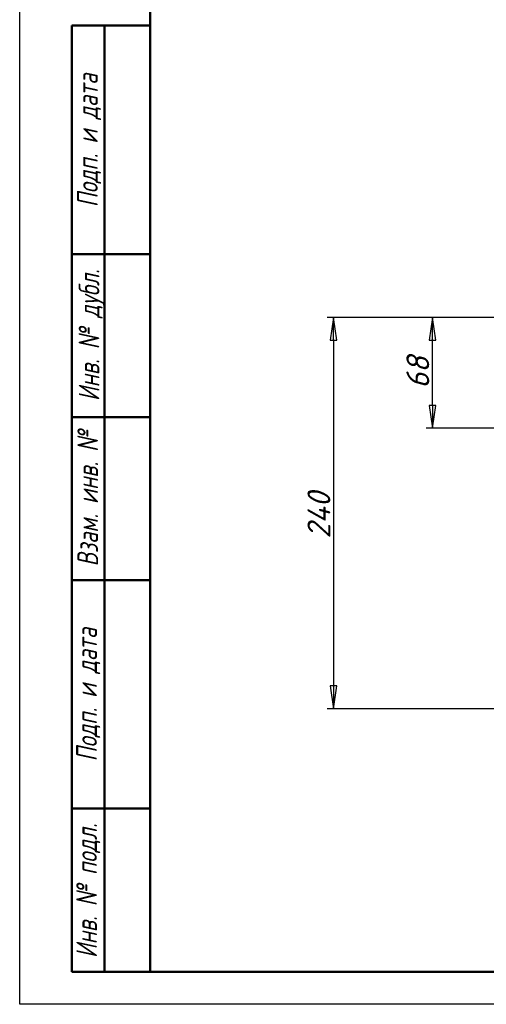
# Model space of a CAD drawing. Header units: millimetres. Extents: x 0 to 1680, y 0 to 1188.
# Tile 1 of 30: x 0 to 286, y 0 to 604. Entities that reach past the tile are written whole.
import ezdxf
from ezdxf.enums import TextEntityAlignment as Align

# ---------------------------------------------------------------- set-up
doc = ezdxf.new("R2010")
doc.units = ezdxf.units.MM
doc.header["$LTSCALE"] = 4
for name, color, linetype, lineweight in [('Кромка (ГОСТ)', 7, 'Continuous', 50), ('Обозначение (ГОСТ)', 7, 'Continuous', 25), ('Размер (ГОСТ)', 7, 'Continuous', 25), ('Эскизная геометрия (ГОСТ)', 7, 'Continuous', 50)]:
    doc.layers.add(name, color=color, linetype=linetype, lineweight=lineweight)
doc.styles.add('Альтернативный текст (ГОСТ)', font='arial.ttf', dxfattribs={"width": 0.8})
doc.styles.add('Обычный текст (ГОСТ)', font='GOST Common Italic.ttf')
doc.styles.add('Стиль текста112', font='GOST Common Italic.ttf', dxfattribs={"width": 0.8})
doc.dimstyles.new('Обычный (ГОСТ)', dxfattribs={"dimscale": 4, "dimtxt": 3.5, "dimasz": 3.5, "dimexe": 1, "dimexo": 0, "dimgap": 0.5, "dimtad": 1, "dimtxsty": 'Обычный текст (ГОСТ)', "dimblk": 'Filled-1', "dimcen": 0.09, "dimdle": 15, "dimclrd": 256, "dimclre": 256, "dimclrt": 256, "dimazin": 2, "dimtfac": 0.714286, "dimtdec": 3, "dimtmove": 0, "dimatfit": 3, "dimfxl": 1, "dimtolj": 1, "dimlwd": 25, "dimlwe": 25, "dimarcsym": 0})

# ---------------------------------------------------------------- blocks, each defined once
blk = doc.blocks.new('Рамки ГОСТ - Рамка')
at = {"layer": 'Кромка (ГОСТ)', "lineweight": 25}
for p, q in [((0, 0), (0, 297)), ((420, 0), (0, 0))]:
    blk.add_line(p, q, dxfattribs=at)
at = {"layer": 'Кромка (ГОСТ)'}
for p, q in [((20, 292), (20, 5)), ((20, 5), (415, 5))]:
    blk.add_line(p, q, dxfattribs=at)
blk = doc.blocks.new('ГОСТ - Доп. графы 1')
at = {"layer": 'Эскизная геометрия (ГОСТ)'}
for p, q in [((-12, 0), (-12, 145)), ((-12, 145), (0, 145)), ((-7, 145), (-7, 0)), ((-12, 110), (-7, 110)), ((-7, 110), (0, 110)), ((-12, 85), (-7, 85)), ((-7, 85), (0, 85)), ((-12, 60), (-7, 60)), ((-7, 60), (0, 60)), ((-12, 25), (-7, 25)), ((-7, 25), (0, 25)), ((0, 0), (-12, 0))]:
    blk.add_line(p, q, dxfattribs=at)
at = {"layer": 'Обозначение (ГОСТ)', "char_height": 3.17, "attachment_point": 5, "rotation": 90, "style": 'Альтернативный текст (ГОСТ)'}
for s, insert, width in [('\\fGOST Common|b0|i1;{\\H3.1700;Подп. и дата}', (-9.37, 127.41), 34.7679), ('\\fGOST Common|b0|i1;{\\H3.1700;Инв. № дубл.}', (-8.95, 97.55), 24.8438), ('\\fGOST Common|b0|i1;{\\H3.1700;Взам. инв. №}', (-9.58, 72.53), 24.8669), ('\\fGOST Common|b0|i1;{\\H3.1700;Подп. и дата}', (-9.5, 42.47), 35.1486), ('\\fGOST Common|b0|i1;{\\H3.1700;Инв. № подл.}', (-9.5, 12.41), 24.9618)]:
    blk.add_mtext(s, dxfattribs=dict(at, insert=insert, width=width))
at = {"layer": 'Обозначение (ГОСТ)', "style": 'Стиль текста112'}
for tag, p in [('Подп._и_дата_2', (-3.53, 127.51)), ('Инв._номер_дубликата', (-3.41, 97.47)), ('Взамен_инв._номера', (-3.46, 72.53)), ('Подп._и_дата_1', (-3.42, 42.35)), ('ИНВЕНТАРНЫЙ_НОМЕР', (-3.33, 12.68))]:
    blk.add_attdef(tag, text='', height=3.17, rotation=90, dxfattribs=at).set_placement(p, align=Align.MIDDLE_CENTER)
blk = doc.blocks.new('Filled-1')
at = {"color": 0}
for p, q in [((0, 0), (-1, 0.143)), ((-1, 0.143), (-1, -0.143)), ((-1, 0), (0, 0)), ((-1, -0.143), (0, 0))]:
    blk.add_line(p, q, dxfattribs=at)
at = {"color": 0, "flags": 128}
blk.add_lwpolyline([(-1, -0.143), (0, 0), (-1, 0.143), (-1, -0.143)], dxfattribs=at)
at = {"color": 0}
blk.add_solid([(-1, -0.143), (0, 0), (-1, 0.143), (-1, -0.143)], dxfattribs=at)
blk = doc.blocks.new('*D14')
at = {"layer": 'Defpoints', "color": 0, "linetype": 'Continuous', "transparency": 16777216}
for p in [(252.94, 421.17), (556.34, 421.17), (444.89, 353.17)]:
    blk.add_point(p, dxfattribs=at)
at = {"layer": 'Размер (ГОСТ)', "linetype": 'Continuous', "lineweight": 25, "transparency": 16777216}
for p, q in [((556.34, 421.17), (248.94, 421.17)), ((252.94, 367.17), (252.94, 407.17)), ((444.89, 353.17), (248.94, 353.17))]:
    blk.add_line(p, q, dxfattribs=at)
at = {"layer": 'Размер (ГОСТ)', "linetype": 'Continuous', "lineweight": 25, "transparency": 16777216, "xscale": 14, "yscale": 14, "zscale": 14}
for p, rotation in [((252.94, 421.17), 90), ((252.94, 353.17), 270)]:
    blk.add_blockref('Filled-1', p, dxfattribs=dict(at, rotation=rotation))
at = {"layer": 'Размер (ГОСТ)', "linetype": 'Continuous', "lineweight": 25, "transparency": 16777216, "insert": (236.94, 377.45), "char_height": 14, "attachment_point": 1, "rotation": 90, "style": 'Обычный текст (ГОСТ)'}
blk.add_mtext('\\A1;68', dxfattribs=at)
blk = doc.blocks.new('*D15')
at = {"layer": 'Defpoints', "color": 0, "linetype": 'Continuous', "transparency": 16777216}
for p in [(539.16, 421.17), (192.32, 181.17), (478.49, 181.17)]:
    blk.add_point(p, dxfattribs=at)
at = {"layer": 'Размер (ГОСТ)', "linetype": 'Continuous', "lineweight": 25, "transparency": 16777216}
for p, q in [((539.16, 421.17), (188.32, 421.17)), ((192.32, 407.17), (192.32, 195.17)), ((478.49, 181.17), (188.32, 181.17))]:
    blk.add_line(p, q, dxfattribs=at)
at = {"layer": 'Размер (ГОСТ)', "linetype": 'Continuous', "lineweight": 25, "transparency": 16777216, "xscale": 14, "yscale": 14, "zscale": 14}
for p, rotation in [((192.32, 421.17), 90), ((192.32, 181.17), 270)]:
    blk.add_blockref('Filled-1', p, dxfattribs=dict(at, rotation=rotation))
at = {"layer": 'Размер (ГОСТ)', "linetype": 'Continuous', "lineweight": 25, "transparency": 16777216, "insert": (176.32, 285.58), "char_height": 14, "attachment_point": 1, "rotation": 90, "style": 'Обычный текст (ГОСТ)'}
blk.add_mtext('\\A1;240', dxfattribs=at)

msp = doc.modelspace()

# ---------------------------------------------------------------- block references
at = {"xscale": 4, "yscale": 4, "zscale": 4}
for name, p in [('Рамки ГОСТ - Рамка', (0, 0)), ('ГОСТ - Доп. графы 1', (80, 20))]:
    msp.add_blockref(name, p, dxfattribs=at)

# ---------------------------------------------------------------- dimensions: what is measured, and where the dimension line sits
at = {"layer": 'Размер (ГОСТ)', "linetype": 'Continuous', "lineweight": 25}
for base, p1, p2, angle, picture, middle in [((192.316, 181.17), (539.158, 421.17), (478.493, 181.17), 270, '*D15', (192.316, 301.17)), ((252.938, 421.17), (444.894, 353.171), (556.34, 421.17), 90, '*D14', (252.938, 387.17))]:
    dim = msp.add_linear_dim(base=base, p1=p1, p2=p2, angle=angle, dimstyle='Обычный (ГОСТ)', override={"dimgap": 0.5, "dimdec": 2, "dimtol": 0, "dimlim": 0, "dimtp": 0, "dimtm": 0, "dimtdec": 3, "dimtofl": 0, "dimatfit": 1}, dxfattribs=at)
    dim.commit()
    dim.dimension.update_dxf_attribs({"geometry": picture, "text_midpoint": middle, "dimtype": 160})

doc.saveas('drawing.dxf')
